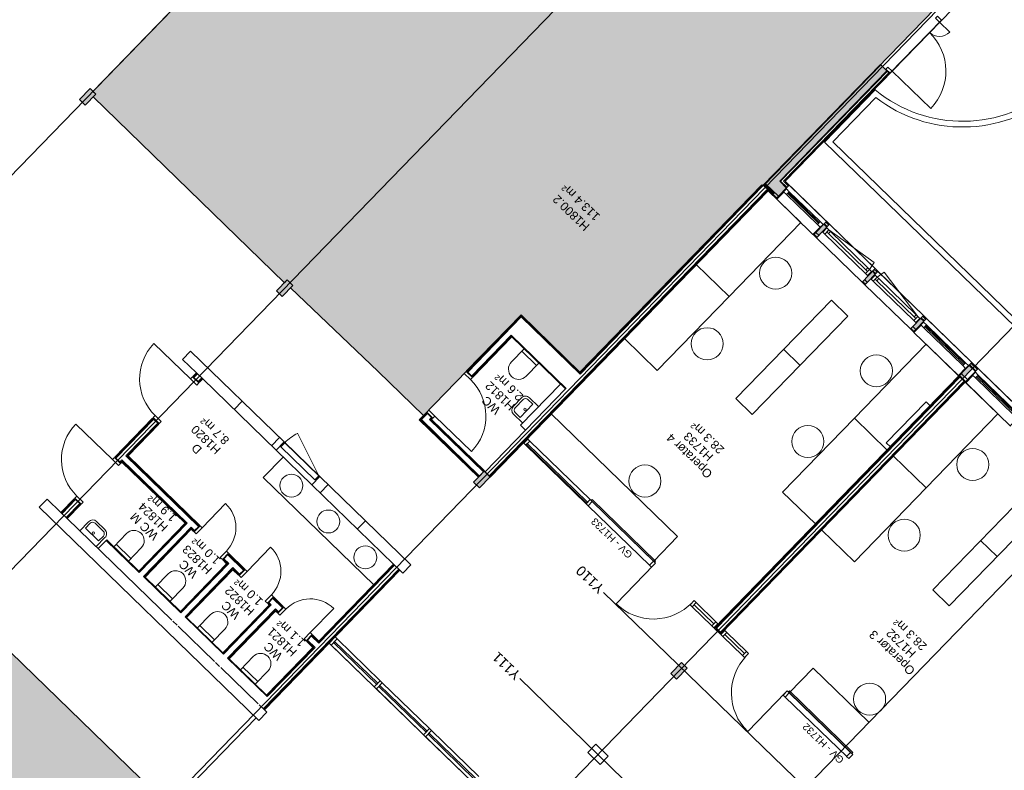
# Model space of a CAD drawing. Header units: millimetres. Extents: x 1395914 to 1460038, y 2368732 to 2439619.
# Tile 36 of 40: x 1434057 to 1451263, y 2393564 to 2406678. Entities that reach past the tile are written whole.
import ezdxf

# ---------------------------------------------------------------- set-up
doc = ezdxf.new("R2010")
doc.units = ezdxf.units.MM
doc.header["$MEASUREMENT"] = 0
for name, color, linetype, lineweight in [('20_Bygning generelt', 7, 'Continuous', 0), ('22_Bæresystemer', 7, 'Continuous', 0), ('23_Yttervegg', 7, 'Continuous', 0), ('24_Dør', 7, 'Continuous', 0), ('24_Innervegger', 7, 'Continuous', 0), ('271_Fastinventar', 7, 'Continuous', 0), ('822_Akselinjer', 7, 'Continuous', 0), ('83_Tekst', 7, 'Continuous', 0)]:
    doc.layers.add(name, color=color, linetype=linetype, lineweight=lineweight)
doc.layers.add('A200-14_kiosk', color=7, linetype='Continuous', lineweight=5, true_color=0xc7d6ef)
doc.layers.add('A852-TYNN', color=7, linetype='Continuous', lineweight=5, plot=False)
doc.styles.add('Arial Unicode MS', font='arial.ttf', dxfattribs={"height": 125})
doc.styles.add('Arial_18', font='arial.ttf', dxfattribs={"height": 149.48298})
doc.styles.add('Arial_27', font='arial.ttf', dxfattribs={"height": 175})
doc.styles.add('Arial_29', font='arial.ttf', dxfattribs={"height": 150})

# ---------------------------------------------------------------- blocks, each defined once
blk = doc.blocks.new('Enfløyet - Tredør 10x21 grå-1196485-PLOT VIEW 001-01 01')
for p, q in [((445, 66), (445, 956)), ((-495, 66), (-495, -86)), ((-445, 66), (-495, 66)), ((-445, 66), (-445, -86)), ((445, 66), (445, -86)), ((445, 66), (495, 66)), ((495, 66), (495, -86)), ((-495, -86), (-445, -86)), ((495, -86), (445, -86))]:
    blk.add_line(p, q)
blk.add_arc((445, 66), 890, 90, 180)
blk = doc.blocks.new('Enfløyet - Tredør 07x21 grå-1332136-PLOT VIEW 001-01 01')
for p, q in [((295, 66), (295, 656)), ((-345, 66), (-345, -86)), ((-295, 66), (-345, 66)), ((-295, 66), (-295, -86)), ((295, 66), (295, -86)), ((295, 66), (345, 66)), ((345, 66), (345, -86)), ((-345, -86), (-295, -86)), ((345, -86), (295, -86))]:
    blk.add_line(p, q)
blk.add_arc((295, 66), 590, 90, 180)
blk = doc.blocks.new('Enfløyet - Tredør 07x21 grå-1332137-PLOT VIEW 001-01 01')
for p, q in [((-345, 86), (-295, 86)), ((-345, -66), (-345, 86)), ((-295, -66), (-295, 86)), ((295, -66), (295, 86)), ((345, 86), (295, 86)), ((345, -66), (345, 86)), ((-295, -66), (-345, -66)), ((295, -66), (295, -656)), ((295, -66), (345, -66))]:
    blk.add_line(p, q)
blk.add_arc((295, -66), 590, 180, 270)
blk = doc.blocks.new('Luke uten klinke - Brannskap-821332-PLOT VIEW 001-01 01')
for p, q in [((415, 90), (-369, 363)), ((-425, 90), (-425, -10)), ((-415, 90), (-425, 90)), ((-415, 90), (-415, -10)), ((-415, 90), (415, 90)), ((415, 90), (415, -10)), ((415, 90), (425, 90)), ((425, 90), (425, -10)), ((-425, -10), (-415, -10)), ((-415, -10), (415, -10)), ((425, -10), (415, -10))]:
    blk.add_line(p, q)
blk.add_arc((415, 90), 830, 160.8283, 180)
blk = doc.blocks.new('Systemveggdør Enfløyet Glassfelt med sprosse - Aluminiumglassfelt _10x21M_-2023704-PLOT VIEW 001-01 01')
blk.add_line((470, 0), (470, -940))
blk.add_arc((470, 0), 940, 180, 270)
blk = doc.blocks.new('System Panel - Glassfelt 25mm sliding luke-1454047-PLOT VIEW 001-01 01')
for p, q in [((772, -52.5), (-772, -52.5)), ((-772, -52.5), (-772, -77.5)), ((-772, -77.5), (772, -77.5)), ((772, -77.5), (772, -52.5))]:
    blk.add_line(p, q)
blk = doc.blocks.new('System Panel - Tettfelt 100mm-1454048-PLOT VIEW 001-01 01')
for p, q in [((239.5, 50), (-239.5, 50)), ((-239.5, 50), (-239.5, 0)), ((239.5, 0), (239.5, 50)), ((-239.5, 0), (239.5, 0))]:
    blk.add_line(p, q)
blk = doc.blocks.new('Rectangular Mullion - 50x100mm Aluminium-1454049-PLOT VIEW 001-01 01')
for p, q in [((-50, 50), (0, 50)), ((-50, -50), (-50, 50)), ((0, 50), (0, -50)), ((0, -50), (-50, -50))]:
    blk.add_line(p, q)
blk = doc.blocks.new('Rectangular Mullion - 50x100mm Aluminium-1454041-PLOT VIEW 001-01 01')
for p, q in [((-25, 50), (25, 50)), ((-25, -50), (-25, 50)), ((25, 50), (25, -50)), ((25, -50), (-25, -50))]:
    blk.add_line(p, q)
blk = doc.blocks.new('Rectangular Mullion - 50x100mm Aluminium-1454042-PLOT VIEW 001-01 01')
for p, q in [((-25, 50), (25, 50)), ((-25, -50), (-25, 50)), ((25, 50), (25, -50)), ((25, -50), (-25, -50))]:
    blk.add_line(p, q)
blk = doc.blocks.new('Rectangular Mullion - 50x100mm Aluminium-1224255-PLOT VIEW 001-01 01')
for p, q in [((124484, 162636), (123467, 163730)), ((123540, 163798), (124557, 162704))]:
    blk.add_line(p, q)
blk = doc.blocks.new('Systemveggdør Enfløyet Glassfelt med sprosse - Aluminiumglassfelt _10x21M_-2023705-PLOT VIEW 001-01 01')
blk.add_line((470, 0), (470, 940))
blk.add_arc((470, 0), 940, 90, 180)
blk = doc.blocks.new('System Panel - Glassfelt 25mm-1454122-PLOT VIEW 001-01 01')
for p, q in [((734.5, -12.5), (-734.5, -12.5)), ((-734.5, -12.5), (-734.5, -37.5)), ((-734.5, -37.5), (734.5, -37.5)), ((734.5, -37.5), (734.5, -12.5))]:
    blk.add_line(p, q)
blk = doc.blocks.new('System Panel - Glassfelt 25mm sliding luke-1454123-PLOT VIEW 001-01 01')
for p, q in [((772, 77.5), (-772, 77.5)), ((-772, 77.5), (-772, 52.5)), ((-772, 52.5), (772, 52.5)), ((772, 52.5), (772, 77.5))]:
    blk.add_line(p, q)
blk = doc.blocks.new('System Panel - Tettfelt 100mm-1454124-PLOT VIEW 001-01 01')
for p, q in [((239.5, 0), (-239.5, 0)), ((-239.5, 0), (-239.5, -50)), ((-239.5, -50), (239.5, -50)), ((239.5, -50), (239.5, 0))]:
    blk.add_line(p, q)
blk = doc.blocks.new('Rectangular Mullion - 50x100mm Aluminium-1454125-PLOT VIEW 001-01 01')
for p, q in [((-50, 50), (0, 50)), ((-50, -50), (-50, 50)), ((0, 50), (0, -50)), ((0, -50), (-50, -50))]:
    blk.add_line(p, q)
blk = doc.blocks.new('Rectangular Mullion - 50x100mm Aluminium-1454117-PLOT VIEW 001-01 01')
for p, q in [((-25, 50), (25, 50)), ((-25, -50), (-25, 50)), ((25, 50), (25, -50)), ((25, -50), (-25, -50))]:
    blk.add_line(p, q)
blk = doc.blocks.new('Rectangular Mullion - 50x100mm Aluminium-1454118-PLOT VIEW 001-01 01')
for p, q in [((-25, 50), (25, 50)), ((-25, -50), (-25, 50)), ((25, 50), (25, -50)), ((25, -50), (-25, -50))]:
    blk.add_line(p, q)
blk = doc.blocks.new('Rectangular Mullion - 50x100mm Aluminium-1224315-PLOT VIEW 001-01 01')
for p, q in [((121216, 166152), (120199, 167246)), ((120272, 167314), (121289, 166220))]:
    blk.add_line(p, q)
blk = doc.blocks.new('Rectangular Mullion - 50x100mm Aluminium-1224299-PLOT VIEW 001-01 01')
for p, q in [((120165, 167283), (119165, 168359)), ((119238, 168427), (120238, 167351))]:
    blk.add_line(p, q)
blk = doc.blocks.new('Sanitærutstyr - WC Vegghengt - Porselen-800188-PLOT VIEW 001-01 01')
for p, q in [((-55, 427), (-55, 107)), ((-55, 427), (-55, 107)), ((305, 107), (305, 427)), ((305, 107), (305, 427)), ((-55, 167), (305, 167))]:
    blk.add_line(p, q)
blk.add_arc((125, 427), 180, 0, 180)
blk.add_arc((125, 427), 180, 0, 180)
blk = doc.blocks.new('Åpningsvindu - 11x15M-V35-PLOT VIEW 001-01 01')
for p, q in [((-537, 63), (-512, 208)), ((-512, 208), (453, 63)), ((-537, 63), (-587, 63)), ((-587, 63), (-587, -37)), ((-497, 63), (-537, 63)), ((-537, 63), (-537, 13)), ((-537, -37), (-537, 63)), ((-537, 13), (-497, 13)), ((-497, 13), (-497, 63)), ((-497, 63), (413, 63)), ((413, 13), (-497, 13)), ((453, 63), (413, 63)), ((413, 63), (413, 13)), ((413, 13), (453, 13)), ((453, 13), (453, 63)), ((503, 63), (453, 63)), ((453, 63), (453, -37)), ((503, -37), (503, 63)), ((-587, -37), (-537, -37)), ((453, -37), (-537, -37)), ((453, -37), (503, -37))]:
    blk.add_line(p, q)
blk = doc.blocks.new('Fastvindu - 11x15M-733234-PLOT VIEW 001-01 01')
for p, q in [((-517, 63), (-587, 63)), ((-587, 63), (-587, -7)), ((-517, -7), (-517, 63)), ((-517, 63), (433, 63)), ((433, 43), (-517, 43)), ((-517, 43), (-517, 23)), ((-517, 23), (433, 23)), ((503, 63), (433, 63)), ((433, 63), (433, -7)), ((433, 23), (433, 43)), ((503, -7), (503, 63)), ((-582, -7), (-597, -7)), ((-587, -7), (-517, -7)), ((-582, -184), (-582, -7)), ((433, -7), (-517, -7)), ((433, -7), (503, -7)), ((513, -7), (498, -7)), ((498, -7), (498, -184)), ((-597, -184), (-582, -184)), ((498, -184), (-582, -184)), ((498, -184), (512, -184))]:
    blk.add_line(p, q)
blk = doc.blocks.new('Fastvindu - 11x15M-V39-PLOT VIEW 001-01 01')
for p, q in [((-517, 63), (-587, 63)), ((-587, 63), (-587, -7)), ((-517, -7), (-517, 63)), ((-517, 63), (433, 63)), ((433, 43), (-517, 43)), ((-517, 43), (-517, 23)), ((-517, 23), (433, 23)), ((503, 63), (433, 63)), ((433, 63), (433, -7)), ((433, 23), (433, 43)), ((503, -7), (503, 63)), ((-582, -7), (-597, -7)), ((-587, -7), (-517, -7)), ((-582, -184), (-582, -7)), ((433, -7), (-517, -7)), ((433, -7), (503, -7)), ((513, -7), (498, -7)), ((498, -7), (498, -184)), ((-596, -184), (-582, -184)), ((498, -184), (-582, -184)), ((498, -184), (513, -184))]:
    blk.add_line(p, q)
blk = doc.blocks.new('Åpningsvindu - 11x15M-V38-PLOT VIEW 001-01 01')
for p, q in [((-587, 36), (-537, 36)), ((-587, -64), (-587, 36)), ((-537, 36), (-537, -64)), ((453, 36), (-537, 36)), ((453, 36), (503, 36)), ((453, -64), (453, 36)), ((503, 36), (503, -64)), ((-537, -64), (-587, -64)), ((-537, -14), (-497, -14)), ((-537, -64), (-537, -14)), ((-537, -64), (-512, -208)), ((-497, -64), (-537, -64)), ((-512, -208), (453, -64)), ((-497, -14), (-497, -64)), ((413, -14), (-497, -14)), ((-497, -64), (413, -64)), ((413, -14), (453, -14)), ((413, -64), (413, -14)), ((453, -64), (413, -64)), ((453, -14), (453, -64)), ((503, -64), (453, -64))]:
    blk.add_line(p, q)
blk = doc.blocks.new('Fastvindu - 9x15M-V40-PLOT VIEW 001-01 01')
for p, q in [((-417, 63), (-487, 63)), ((-487, 63), (-487, -7)), ((-417, -7), (-417, 63)), ((-417, 63), (333, 63)), ((333, 43), (-417, 43)), ((-417, 43), (-417, 23)), ((-417, 23), (333, 23)), ((403, 63), (333, 63)), ((333, 63), (333, -7)), ((333, 23), (333, 43)), ((403, -7), (403, 63)), ((-482, -7), (-497, -7)), ((-487, -7), (-417, -7)), ((-482, -184), (-482, -7)), ((333, -7), (-417, -7)), ((333, -7), (403, -7)), ((413, -7), (398, -7)), ((398, -7), (398, -184)), ((-497, -184), (-482, -184)), ((398, -184), (-482, -184)), ((398, -184), (413, -184))]:
    blk.add_line(p, q)
blk = doc.blocks.new('Tofløyet Ulik - Tredør Tofløyet Sidefelt 10_3x21M-754298-PLOT VIEW 001-01 01')
for p, q in [((365, 103.5), (365, 1043.5)), ((-825, 103.5), (-825, 353.5)), ((-875, 103.5), (-875, 3.5)), ((-825, 103.5), (-875, 103.5)), ((-875, 3.5), (-825, 3.5)), ((-825, 103.5), (-825, 3.5)), ((365, 103.5), (365, 3.5)), ((365, 103.5), (415, 103.5)), ((415, 3.5), (365, 3.5)), ((415, 103.5), (415, 3.5))]:
    blk.add_line(p, q)
for centre, radius, start, end in [((365, 103.5), 940, 90, 180), ((-825, 103.5), 250, 0, 90)]:
    blk.add_arc(centre, radius, start, end)
blk = doc.blocks.new('Rectangular Mullion - 50x100mm Aluminium-1224270-PLOT VIEW 001-01 01')
blk.add_line((122506, 164911), (122832, 164560))
blk = doc.blocks.new('Rectangular Mullion - 50x100mm Aluminium-1454129-PLOT VIEW 001-01 01')
for p, q in [((0, 50), (-50, 50)), ((-50, 50), (-50, -50)), ((0, -50), (0, 50)), ((-50, -50), (0, -50))]:
    blk.add_line(p, q)
blk = doc.blocks.new('Rectangular Mullion - 50x100mm Aluminium-1301761-PLOT VIEW 001-01 01')
blk.add_line((121997, 165458), (122323, 165107))
blk = doc.blocks.new('Sanitærutstyr - WC Vegghengt - Porselen-1544133-PLOT VIEW 001-01 01')
for p, q in [((-55, 452), (-55, 132)), ((-55, 452), (-55, 132)), ((305, 132), (305, 452)), ((305, 132), (305, 452)), ((-55, 192), (305, 192))]:
    blk.add_line(p, q)
blk.add_arc((125, 452), 180, 0, 180)
blk.add_arc((125, 452), 180, 0, 180)
blk = doc.blocks.new('Sanitærutstyr - Servant Løs - 54x33-1543058-PLOT VIEW 001-01 01')
for p, q in [((15, 383), (215, 383)), ((-85, 63), (-85, 283)), ((-45, 163), (-45, 283)), ((15, 343), (215, 343)), ((275, 283), (275, 163)), ((315, 283), (315, 63)), ((275, 163), (-45, 163))]:
    blk.add_line(p, q)
blk.add_circle((115, 201), 20)
for centre, radius, start, end in [((15, 283), 100, 90, 180), ((215, 283), 100, 0, 90), ((15, 283), 60, 90, 180), ((215, 283), 60, 0, 90)]:
    blk.add_arc(centre, radius, start, end)
blk = doc.blocks.new('Sanitærutstyr - Servant Løs - 56x42-1554700-PLOT VIEW 001-01 01')
for p, q in [((15, 420), (215, 420)), ((15, 380), (215, 380)), ((-85, 100), (-85, 320)), ((-45, 200), (-45, 320)), ((275, 200), (-45, 200)), ((275, 320), (275, 200)), ((315, 320), (315, 100))]:
    blk.add_line(p, q)
blk.add_circle((115, 237), 20)
for centre, radius, start, end in [((15, 320), 100, 90, 180), ((15, 320), 60, 90, 180), ((215, 320), 100, 360, 90), ((215, 320), 60, 0, 90)]:
    blk.add_arc(centre, radius, start, end)
blk = doc.blocks.new('System Panel - Glassfelt 25mm 0 offset-2001827-PLOT VIEW 001-01 01')
for p, q in [((575, 12.5), (-575, 12.5)), ((-575, 12.5), (-575, -12.5)), ((575, -12.5), (575, 12.5)), ((-575, -12.5), (575, -12.5))]:
    blk.add_line(p, q)
blk = doc.blocks.new('System Panel - Glassfelt 25mm 0 offset-2001828-PLOT VIEW 001-01 01')
for p, q in [((524.5, 12.5), (-524.5, 12.5)), ((-524.5, 12.5), (-524.5, -12.5)), ((524.5, -12.5), (524.5, 12.5)), ((-524.5, -12.5), (524.5, -12.5))]:
    blk.add_line(p, q)
blk = doc.blocks.new('Rectangular Mullion - 50x150mm Aluminium-2001829-PLOT VIEW 001-01 01')
for p, q in [((-50, 75), (0, 75)), ((-50, -75), (-50, 75)), ((0, 75), (0, -75)), ((0, -75), (-50, -75))]:
    blk.add_line(p, q)
blk = doc.blocks.new('Rectangular Mullion - 50x150mm Aluminium-2001821-PLOT VIEW 001-01 01')
for p, q in [((-25, 75), (25, 75)), ((-25, -75), (-25, 75)), ((25, 75), (25, -75)), ((25, -75), (-25, -75))]:
    blk.add_line(p, q)
blk = doc.blocks.new('Rectangular Mullion - 50x150mm Aluminium-2001735-PLOT VIEW 001-01 01')
for p, q in [((116303, 164278), (115589, 165046)), ((115698, 165148), (116413, 164380))]:
    blk.add_line(p, q)
blk = doc.blocks.new('Rectangular Mullion - 50x150mm Aluminium-2001736-PLOT VIEW 001-01 01')
for p, q in [((116447, 164343), (117229, 163501)), ((117120, 163399), (116337, 164241))]:
    blk.add_line(p, q)

msp = doc.modelspace()

# ---------------------------------------------------------------- hatches: boundary and pattern name
at = {"layer": '22_Bæresystemer', "linetype": 'Continuous', "extrusion": (0, 0, -1)}
for points in [[(-1435201, 2405186), (-1435101, 2405284), (-1435287, 2405475), (-1435387, 2405378)], [(-1438646, 2401843), (-1438545, 2401941), (-1438731, 2402132), (-1438817, 2402049), (-1438827, 2402040), (-1438832, 2402035)], [(-1442090, 2398500), (-1441990, 2398598), (-1442176, 2398790), (-1442276, 2398692)], [(-1445535, 2395158), (-1445435, 2395255), (-1445621, 2395447), (-1445626, 2395442), (-1445627, 2395441), (-1445721, 2395349)]]:
    msp.add_hatch(color=256, dxfattribs=at).paths.add_polyline_path(points)
at = {"layer": '23_Yttervegg', "linetype": 'Continuous'}
h = msp.add_hatch(color=256, dxfattribs=at)
h.paths.add_polyline_path([(1450585, 2407199), (1450479, 2407302), (1450458, 2407281), (1450564, 2407178)])
h.paths.add_polyline_path([(1449057, 2405625), (1448951, 2405728), (1447232, 2403957), (1447338, 2403854)])
at = {"layer": '23_Yttervegg', "linetype": 'Continuous', "extrusion": (0, 0, -1)}
for points in [[(-1449057, 2405625), (-1448951, 2405728), (-1449106, 2405887), (-1449212, 2405784)], [(-1447261, 2403650), (-1447093, 2403813), (-1447232, 2403957), (-1447387, 2403807), (-1447400, 2403794)], [(-1447227, 2403616), (-1447059, 2403779), (-1447093, 2403813), (-1447261, 2403650)]]:
    msp.add_hatch(color=256, dxfattribs=at).paths.add_polyline_path(points)
at = {"layer": '23_Yttervegg', "linetype": 'Continuous'}
h = msp.add_hatch(color=256, dxfattribs=at)
h.paths.add_polyline_path([(1450706, 2400586), (1450652, 2400638), (1450512, 2400495), (1450566, 2400443)])
h.paths.add_polyline_path([(1449855, 2401411), (1449805, 2401460), (1449666, 2401317), (1449716, 2401268)])
h.paths.add_polyline_path([(1449008, 2402233), (1448958, 2402282), (1448819, 2402138), (1448869, 2402090)])
h.paths.add_polyline_path([(1447458, 2403737), (1447400, 2403794), (1447261, 2403650), (1447319, 2403594)])
h.paths.add_polyline_path([(1448162, 2403055), (1448111, 2403104), (1447972, 2402960), (1448022, 2402911)])
h = msp.add_hatch(color=256, dxfattribs=at)
h.paths.add_polyline_path([(1448022, 2402911), (1447972, 2402960), (1447939, 2402926), (1447989, 2402877)])
h.paths.add_polyline_path([(1447319, 2403594), (1447261, 2403650), (1447227, 2403616), (1447286, 2403559)])
h.paths.add_polyline_path([(1450566, 2400443), (1450512, 2400495), (1450479, 2400460), (1450533, 2400408)])
h.paths.add_polyline_path([(1449716, 2401268), (1449666, 2401317), (1449632, 2401282), (1449682, 2401233)])
h.paths.add_polyline_path([(1448869, 2402090), (1448819, 2402138), (1448785, 2402104), (1448836, 2402055)])
at = {"layer": 'A200-14_kiosk'}
h = msp.add_hatch(color=256, dxfattribs=at)
h.dxf.hatch_style = 1
h.paths.add_polyline_path([(1443848, 2400521), (1442818, 2401521), (1441112, 2399763), (1440322, 2400529), (1438792, 2401993), (1438832, 2402034), (1438731, 2402132), (1438684, 2402083), (1435339, 2405328), (1435387, 2405378), (1435337, 2405426), (1435329, 2405416), (1443605, 2413949), (1447038, 2410692), (1446992, 2410645), (1447092, 2410547), (1447105, 2410560), (1450449, 2407315), (1450436, 2407302), (1450449, 2407289), (1447043, 2403778), (1447044, 2403777)])
h = msp.add_hatch(color=256, dxfattribs=at)
h.dxf.hatch_style = 1
h.paths.add_polyline_path([(1429512, 2385748), (1427898, 2387316), (1427900, 2387318), (1426078, 2389087), (1428399, 2391480), (1426074, 2389084), (1421278, 2393739), (1428342, 2401018), (1436576, 2393027)])

# ---------------------------------------------------------------- linework, layer by layer
at = {"layer": '20_Bygning generelt'}
for p, q in [((1443597, 2413939), (1435337, 2405426)), ((1448123, 2404539), (1449009, 2405452)), ((1448264, 2404541), (1449017, 2405317)), ((1448123, 2404539), (1453586, 2399237)), ((1448264, 2404541), (1453656, 2399309))]:
    msp.add_line(p, q, dxfattribs=at)
at = {"layer": '20_Bygning generelt', "flags": 128}
msp.add_lwpolyline([(1436576, 2393027), (1428342, 2401018), (1421278, 2393739)], dxfattribs=at)
at = {"layer": '20_Bygning generelt'}
for radius, start, end in [(2400, 230.4965, 311.0799), (2500, 232.6137, 308.968)]:
    msp.add_arc((1450535, 2407303), radius, start, end, dxfattribs=at)
at = {"layer": '22_Bæresystemer'}
for p, q in [((1435287, 2405475), (1435101, 2405284)), ((1435201, 2405186), (1435387, 2405378)), ((1435387, 2405378), (1435287, 2405475)), ((1435101, 2405284), (1435201, 2405186)), ((1438731, 2402132), (1438545, 2401941)), ((1438832, 2402035), (1438731, 2402132)), ((1438545, 2401941), (1438646, 2401843)), ((1438646, 2401843), (1438832, 2402035)), ((1442176, 2398790), (1441990, 2398598)), ((1442090, 2398500), (1442276, 2398692)), ((1442276, 2398692), (1442176, 2398790)), ((1441990, 2398598), (1442090, 2398500)), ((1445621, 2395447), (1445435, 2395255)), ((1445721, 2395349), (1445621, 2395447)), ((1445435, 2395255), (1445535, 2395158)), ((1445535, 2395158), (1445721, 2395349)), ((1444123, 2394018), (1443983, 2393875)), ((1443983, 2393875), (1444199, 2393666)), ((1444338, 2393809), (1444123, 2394018)), ((1444199, 2393666), (1444338, 2393809))]:
    msp.add_line(p, q, dxfattribs=at)
at = {"layer": '23_Yttervegg'}
for p, q in [((1449260, 2405738), (1450172, 2406678)), ((1449097, 2405896), (1447043, 2403779)), ((1449260, 2405738), (1449097, 2405896)), ((1447059, 2403779), (1449106, 2405887)), ((1447338, 2403854), (1449212, 2405784)), ((1447355, 2403854), (1449220, 2405776)), ((1447406, 2403855), (1449246, 2405751)), ((1447433, 2403855), (1449260, 2405738)), ((1447458, 2403737), (1447338, 2403854)), ((1447467, 2403746), (1447355, 2403854)), ((1447492, 2403772), (1447406, 2403855)), ((1447505, 2403786), (1447433, 2403855)), ((1447043, 2403779), (1447025, 2403795)), ((1447043, 2403779), (1447044, 2403777)), ((1447286, 2403559), (1447051, 2403787)), ((1447319, 2403594), (1447093, 2403813)), ((1447134, 2403689), (1447116, 2403708)), ((1447134, 2403689), (1447277, 2403551)), ((1447277, 2403551), (1447505, 2403786)), ((1447505, 2403786), (1448158, 2403152)), ((1448158, 2403152), (1447930, 2402917)), ((1448208, 2403103), (1448158, 2403152)), ((1447980, 2402868), (1448208, 2403103)), ((1448162, 2403055), (1448111, 2403104)), ((1448170, 2403064), (1448120, 2403112)), ((1448195, 2403089), (1448145, 2403138)), ((1448208, 2403103), (1449005, 2402330)), ((1447930, 2402917), (1447980, 2402868)), ((1447989, 2402877), (1447939, 2402926)), ((1448022, 2402911), (1447972, 2402960)), ((1448777, 2402095), (1447980, 2402868)), ((1449005, 2402330), (1448777, 2402095)), ((1448827, 2402047), (1449055, 2402281)), ((1449008, 2402233), (1448958, 2402282)), ((1449017, 2402242), (1448966, 2402291)), ((1449042, 2402268), (1448992, 2402316)), ((1449055, 2402281), (1449005, 2402330)), ((1449055, 2402281), (1449852, 2401508)), ((1448869, 2402090), (1448819, 2402138)), ((1448777, 2402095), (1448827, 2402047)), ((1448836, 2402055), (1448785, 2402104)), ((1449624, 2401274), (1448827, 2402047)), ((1449852, 2401508), (1449624, 2401274)), ((1449674, 2401225), (1449902, 2401460)), ((1449855, 2401411), (1449805, 2401460)), ((1449864, 2401420), (1449813, 2401469)), ((1449889, 2401446), (1449838, 2401495)), ((1449902, 2401460), (1449852, 2401508)), ((1449902, 2401460), (1450698, 2400687)), ((1449624, 2401274), (1449674, 2401225)), ((1449682, 2401233), (1449632, 2401282)), ((1449716, 2401268), (1449666, 2401317)), ((1450698, 2400687), (1450471, 2400452)), ((1450578, 2400347), (1450806, 2400582)), ((1450759, 2400534), (1450652, 2400638)), ((1450768, 2400543), (1450660, 2400647)), ((1450793, 2400568), (1450685, 2400673)), ((1450806, 2400582), (1450698, 2400687)), ((1450806, 2400582), (1451603, 2399809)), ((1450579, 2400347), (1450470, 2400453)), ((1450587, 2400356), (1450479, 2400460)), ((1450620, 2400390), (1450512, 2400495))]:
    msp.add_line(p, q, dxfattribs=at)
at = {"layer": '24_Innervegger'}
for p, q in [((1442262, 2398706), (1447124, 2403716)), ((1442271, 2398697), (1447125, 2403699)), ((1442281, 2398688), (1447134, 2403689)), ((1447025, 2403795), (1443848, 2400521)), ((1443849, 2400503), (1447035, 2403786)), ((1443849, 2400485), (1447044, 2403777)), ((1442818, 2401521), (1441867, 2400541)), ((1441876, 2400531), (1442819, 2401502)), ((1441886, 2400522), (1442819, 2401484)), ((1443848, 2400521), (1442818, 2401521)), ((1442819, 2401502), (1443849, 2400503)), ((1442819, 2401484), (1443849, 2400485)), ((1441958, 2400453), (1442648, 2401165)), ((1441967, 2400444), (1442658, 2401156)), ((1441976, 2400435), (1442658, 2401137)), ((1442648, 2401165), (1443606, 2400235)), ((1442658, 2401137), (1443597, 2400226)), ((1437045, 2400887), (1436905, 2400743)), ((1436905, 2400743), (1437147, 2400509)), ((1438678, 2399302), (1437045, 2400887)), ((1437147, 2400509), (1437084, 2400444)), ((1437084, 2400444), (1437194, 2400338)), ((1437156, 2400499), (1437094, 2400435)), ((1437166, 2400490), (1437103, 2400426)), ((1437256, 2400403), (1437147, 2400509)), ((1437238, 2400421), (1437175, 2400356)), ((1437247, 2400412), (1437184, 2400347)), ((1437194, 2400338), (1437256, 2400403)), ((1437256, 2400403), (1438538, 2399158)), ((1441867, 2400541), (1441976, 2400435)), ((1450470, 2400453), (1446195, 2396048)), ((1446214, 2396048), (1450479, 2400443)), ((1446232, 2396048), (1450489, 2400434)), ((1443597, 2400226), (1442190, 2398776)), ((1442808, 2399593), (1443507, 2400313)), ((1443597, 2400226), (1443606, 2400235)), ((1446304, 2395979), (1450560, 2400365)), ((1446304, 2395960), (1450570, 2400356)), ((1446304, 2395942), (1450579, 2400347)), ((1437807, 2399868), (1437946, 2400012)), ((1436381, 2399719), (1435720, 2399037)), ((1436390, 2399710), (1435729, 2399028)), ((1436400, 2399701), (1435738, 2399019)), ((1436490, 2399613), (1436381, 2399719)), ((1441164, 2399816), (1441041, 2399689)), ((1441060, 2399690), (1441173, 2399807)), ((1441078, 2399690), (1441182, 2399798)), ((1441273, 2399710), (1441164, 2399816)), ((1441219, 2399692), (1441254, 2399728)), ((1441238, 2399692), (1441264, 2399719)), ((1441256, 2399693), (1441273, 2399710)), ((1436472, 2399631), (1435914, 2399057)), ((1436481, 2399622), (1435933, 2399058)), ((1435951, 2399058), (1436490, 2399613)), ((1441041, 2399689), (1442075, 2398686)), ((1441060, 2399690), (1442084, 2398695)), ((1441078, 2399690), (1442093, 2398705)), ((1441219, 2399692), (1442163, 2398776)), ((1441238, 2399692), (1442172, 2398786)), ((1442181, 2398795), (1441256, 2399693)), ((1442808, 2399593), (1442899, 2399505)), ((1438599, 2399378), (1438460, 2399235)), ((1438538, 2399158), (1438678, 2399302)), ((1438678, 2399302), (1439302, 2398696)), ((1435720, 2399037), (1435829, 2398932)), ((1435914, 2399057), (1437185, 2397825)), ((1435933, 2399058), (1437194, 2397834)), ((1437203, 2397843), (1435951, 2399058)), ((1439163, 2398553), (1438538, 2399158)), ((1435845, 2398986), (1435810, 2398950)), ((1435845, 2398967), (1435819, 2398941)), ((1435829, 2398932), (1435845, 2398949)), ((1435845, 2398986), (1436984, 2397880)), ((1435845, 2398967), (1436966, 2397880)), ((1435845, 2398949), (1436947, 2397879)), ((1439302, 2398696), (1439163, 2398553)), ((1440893, 2397152), (1439302, 2398696)), ((1442075, 2398686), (1442181, 2398795)), ((1442190, 2398776), (1442281, 2398688)), ((1439163, 2398553), (1440592, 2397166)), ((1439306, 2398413), (1439446, 2398557)), ((1434537, 2398303), (1434398, 2398160)), ((1434398, 2398160), (1438236, 2394435)), ((1434779, 2398069), (1434537, 2398303)), ((1435016, 2398313), (1434779, 2398069)), ((1435025, 2398304), (1434789, 2398060)), ((1435035, 2398294), (1434798, 2398050)), ((1435107, 2398225), (1434870, 2397981)), ((1435116, 2398216), (1434879, 2397972)), ((1434888, 2397963), (1435125, 2398207)), ((1435125, 2398207), (1435016, 2398313)), ((1434779, 2398069), (1434888, 2397963)), ((1436099, 2396788), (1434888, 2397963)), ((1436966, 2397880), (1436139, 2397028)), ((1436947, 2397879), (1436139, 2397046)), ((1436984, 2397880), (1436148, 2397019)), ((1437056, 2397810), (1436220, 2396949)), ((1437056, 2397810), (1437115, 2397753)), ((1437097, 2397734), (1437203, 2397843)), ((1440099, 2397923), (1439959, 2397780)), ((1437056, 2397792), (1436229, 2396940)), ((1436248, 2396940), (1437056, 2397774)), ((1437056, 2397792), (1437106, 2397744)), ((1437056, 2397774), (1437097, 2397734)), ((1435579, 2397589), (1435431, 2397437)), ((1435570, 2397580), (1436148, 2397019)), ((1436139, 2397046), (1435579, 2397589)), ((1437712, 2397349), (1437606, 2397240)), ((1437694, 2397330), (1437971, 2397062)), ((1437703, 2397340), (1437980, 2397071)), ((1437989, 2397080), (1437712, 2397349)), ((1437674, 2397174), (1436865, 2396341)), ((1437692, 2397175), (1436866, 2396323)), ((1437711, 2397175), (1436875, 2396314)), ((1437606, 2397240), (1437674, 2397174)), ((1437615, 2397249), (1437692, 2397175)), ((1437624, 2397258), (1437711, 2397175)), ((1440592, 2397166), (1439287, 2395821)), ((1440601, 2397157), (1439287, 2395803)), ((1440610, 2397148), (1439287, 2395784)), ((1440701, 2397060), (1440592, 2397166)), ((1440754, 2397008), (1440893, 2397152)), ((1436220, 2396949), (1436875, 2396314)), ((1437782, 2397105), (1436947, 2396244)), ((1437783, 2397087), (1436956, 2396235)), ((1436974, 2396235), (1437783, 2397068)), ((1437782, 2397105), (1437901, 2396990)), ((1437783, 2397087), (1437892, 2396980)), ((1437783, 2397068), (1437883, 2396971)), ((1437883, 2396971), (1437989, 2397080)), ((1440682, 2397078), (1438314, 2394638)), ((1440692, 2397069), (1438324, 2394629)), ((1438333, 2394620), (1440701, 2397060)), ((1440701, 2397060), (1440754, 2397008)), ((1436099, 2396788), (1436717, 2396188)), ((1436865, 2396341), (1436248, 2396940)), ((1438436, 2396453), (1437609, 2395601)), ((1438418, 2396452), (1437609, 2395619)), ((1438454, 2396453), (1437619, 2395592)), ((1438499, 2396586), (1438393, 2396477)), ((1438393, 2396477), (1438418, 2396452)), ((1438402, 2396486), (1438436, 2396453)), ((1438411, 2396495), (1438454, 2396453)), ((1438480, 2396567), (1438649, 2396404)), ((1438490, 2396576), (1438658, 2396413)), ((1438667, 2396422), (1438499, 2396586)), ((1438526, 2396383), (1437691, 2395522)), ((1438527, 2396365), (1437700, 2395513)), ((1437718, 2395513), (1438527, 2396347)), ((1438526, 2396383), (1438579, 2396332)), ((1438527, 2396365), (1438570, 2396323)), ((1438527, 2396347), (1438561, 2396313)), ((1438561, 2396313), (1438667, 2396422)), ((1436736, 2396170), (1436807, 2396101)), ((1436947, 2396244), (1437619, 2395592)), ((1437609, 2395619), (1436974, 2396235)), ((1437461, 2395466), (1436826, 2396082)), ((1439177, 2395928), (1439071, 2395819)), ((1439167, 2395919), (1439287, 2395803)), ((1439287, 2395821), (1439177, 2395928)), ((1446195, 2396048), (1446304, 2395942)), ((1446214, 2396048), (1446304, 2395960)), ((1446232, 2396048), (1446304, 2395979)), ((1439071, 2395819), (1439181, 2395712)), ((1439080, 2395828), (1439199, 2395712)), ((1439089, 2395837), (1439218, 2395712)), ((1439158, 2395909), (1439287, 2395784)), ((1439181, 2395712), (1438372, 2394879)), ((1439199, 2395712), (1438373, 2394860)), ((1439218, 2395712), (1438382, 2394851)), ((1437479, 2395448), (1437551, 2395379)), ((1437691, 2395522), (1438382, 2394851)), ((1438372, 2394879), (1437718, 2395513)), ((1438224, 2394726), (1437570, 2395361)), ((1438236, 2394435), (1438376, 2394579)), ((1438243, 2394708), (1438333, 2394620)), ((1438376, 2394579), (1438333, 2394620))]:
    msp.add_line(p, q, dxfattribs=at)
at = {"layer": '271_Fastinventar'}
for p, q in [((1445879, 2402399), (1447133, 2403691)), ((1447133, 2403691), (1447707, 2403134)), ((1447707, 2403134), (1446454, 2401842)), ((1445879, 2402399), (1444626, 2401107)), ((1446454, 2401842), (1445879, 2402399)), ((1446454, 2401842), (1445879, 2402399)), ((1445200, 2400550), (1446454, 2401842)), ((1448241, 2401780), (1446569, 2400057)), ((1448528, 2401501), (1448241, 2401780)), ((1446856, 2399779), (1448528, 2401501)), ((1444626, 2401107), (1445200, 2400550)), ((1447405, 2400919), (1447692, 2400640)), ((1449897, 2401008), (1448644, 2399717)), ((1450471, 2400451), (1449897, 2401008)), ((1449218, 2399159), (1450471, 2400451)), ((1449324, 2399056), (1450578, 2400348)), ((1450578, 2400348), (1451152, 2399791)), ((1446569, 2400057), (1446856, 2399779)), ((1449895, 2400004), (1449198, 2399286)), ((1449272, 2399215), (1449968, 2399932)), ((1449968, 2399932), (1449895, 2400004)), ((1445554, 2397646), (1443338, 2399796)), ((1447390, 2398425), (1448644, 2399717)), ((1448644, 2399717), (1449218, 2399159)), ((1448644, 2399717), (1449218, 2399159)), ((1451152, 2399791), (1449898, 2398499)), ((1449620, 2399574), (1449606, 2399559)), ((1449198, 2399286), (1449272, 2399215)), ((1438315, 2398678), (1438664, 2399037)), ((1449218, 2399159), (1447964, 2397868)), ((1449324, 2399056), (1448071, 2397765)), ((1449898, 2398499), (1449324, 2399056)), ((1449898, 2398499), (1449324, 2399056)), ((1440253, 2396798), (1438315, 2398678)), ((1448645, 2397207), (1449898, 2398499)), ((1447964, 2397868), (1447390, 2398425)), ((1450014, 2396715), (1451685, 2398437)), ((1451973, 2398158), (1450301, 2396436)), ((1445136, 2397215), (1445554, 2397646)), ((1448071, 2397765), (1448645, 2397207)), ((1451137, 2397297), (1450850, 2397576)), ((1440253, 2396798), (1440601, 2397157)), ((1450301, 2396436), (1450014, 2396715)), ((1447503, 2394918), (1447921, 2395348)), ((1447921, 2395348), (1448895, 2394403))]:
    msp.add_line(p, q, dxfattribs=at)
for centre, radius in [((1447268, 2402250), 280), ((1446070, 2401016), 280), ((1449027, 2400543), 280), ((1447830, 2399308), 280), ((1450712, 2398907), 280), ((1444983, 2398618), 280), ((1438806, 2398538), 200), ((1439452, 2397911), 200), ((1449515, 2397673), 280), ((1440098, 2397284), 200), ((1448910, 2394807), 280)]:
    msp.add_circle(centre, radius, dxfattribs=at)
at = {"layer": '822_Akselinjer'}
for p, q in [((1447544, 2418005), (1419776, 2389392)), ((1450988, 2414663), (1423221, 2386049)), ((1454433, 2411320), (1426666, 2382706)), ((1456984, 2407056), (1430110, 2379363)), ((1444259, 2396673), (1447781, 2393255)), ((1442796, 2395166), (1446318, 2391748))]:
    msp.add_line(p, q, dxfattribs=at)
at = {"layer": 'A852-TYNN'}
for points in [[(1401563, 2404179), (1430825, 2375782), (1460038, 2405885), (1430776, 2434282)], [(1443848, 2400521), (1442818, 2401521), (1441112, 2399763), (1440322, 2400529), (1438792, 2401993), (1438832, 2402034), (1438731, 2402132), (1438684, 2402083), (1435339, 2405328), (1435387, 2405378), (1435337, 2405426), (1435329, 2405416), (1443605, 2413949), (1447038, 2410692), (1446992, 2410645), (1447092, 2410547), (1447105, 2410560), (1450449, 2407315), (1450436, 2407302), (1450449, 2407289), (1447043, 2403778), (1447044, 2403777)], [(1443848, 2400521), (1442818, 2401521), (1441112, 2399763), (1440322, 2400529), (1438792, 2401993), (1438832, 2402034), (1438731, 2402132), (1438684, 2402083), (1435339, 2405328), (1435387, 2405378), (1435337, 2405426), (1435338, 2405425), (1443614, 2413959), (1447038, 2410692), (1446992, 2410645), (1447092, 2410547), (1447105, 2410560), (1450449, 2407315), (1450436, 2407302), (1450449, 2407289), (1447043, 2403778), (1447044, 2403777)]]:
    msp.add_lwpolyline(points, close=True, dxfattribs=at)
for points in [[(1426998, 2430388), (1429986, 2427488), (1431135, 2428672), (1431366, 2428447), (1424334, 2421200), (1430766, 2414959), (1437798, 2422205), (1438030, 2421980), (1436861, 2420776), (1447142, 2410800), (1447162, 2410820), (1450783, 2407307), (1447433, 2403855), (1452910, 2398540)], [(1439703, 2384931), (1436164, 2388365), (1438863, 2391146), (1436850, 2393100), (1438190, 2394481), (1438236, 2394435), (1438376, 2394579), (1438333, 2394620), (1439465, 2395786), (1445013, 2390402)]]:
    msp.add_lwpolyline(points, dxfattribs=at)

# ---------------------------------------------------------------- block references
at = {"layer": '23_Yttervegg'}
for name, p, rotation in [('Tofløyet Ulik - Tredør Tofløyet Sidefelt 10_3x21M-754298-PLOT VIEW 001-01 01', (1449482, 2406115), 225.8600616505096), ('Fastvindu - 9x15M-V40-PLOT VIEW 001-01 01', (1447762, 2403336), 315.8600616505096), ('Åpningsvindu - 11x15M-V38-PLOT VIEW 001-01 01', (1448476, 2402643), 135.8600616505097), ('Åpningsvindu - 11x15M-V35-PLOT VIEW 001-01 01', (1449384, 2401762), 315.8600616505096), ('Fastvindu - 11x15M-733234-PLOT VIEW 001-01 01', (1450231, 2400941), 315.8600616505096), ('Fastvindu - 11x15M-V39-PLOT VIEW 001-01 01', (1451135, 2400063), 315.8600616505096)]:
    msp.add_blockref(name, p, dxfattribs=dict(at, rotation=rotation))
at = {"layer": '24_Dør'}
for name, p, rotation in [('Enfløyet - Tredør 10x21 grå-1196485-PLOT VIEW 001-01 01', (1436780, 2400036), 45.86006165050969), ('Enfløyet - Tredør 10x21 grå-1196485-PLOT VIEW 001-01 01', (1441577, 2400118), 225.8600616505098), ('Enfløyet - Tredør 10x21 grå-1196485-PLOT VIEW 001-01 01', (1435415, 2398629), 45.86006165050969), ('Luke uten klinke - Brannskap-821332-PLOT VIEW 001-01 01', (1438927, 2398934), 315.8600616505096), ('Enfløyet - Tredør 07x21 grå-1332137-PLOT VIEW 001-01 01', (1437411, 2397549), 135.8600616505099), ('Enfløyet - Tredør 07x21 grå-1332137-PLOT VIEW 001-01 01', (1438198, 2396786), 135.8600616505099), ('Systemveggdør Enfløyet Glassfelt med sprosse - Aluminiumglassfelt _10x21M_-2023705-PLOT VIEW 001-01 01', (1445472, 2396820), 135.86006165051), ('Enfløyet - Tredør 07x21 grå-1332136-PLOT VIEW 001-01 01', (1438876, 2396128), 315.8600616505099), ('Systemveggdør Enfløyet Glassfelt med sprosse - Aluminiumglassfelt _10x21M_-2023704-PLOT VIEW 001-01 01', (1447098, 2395242), 315.8600616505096)]:
    msp.add_blockref(name, p, dxfattribs=dict(at, rotation=rotation))
at = {"layer": '24_Dør', "extrusion": (0, 0, -1)}
for name, p, rotation in [('Rectangular Mullion - 50x100mm Aluminium-1454117-PLOT VIEW 001-01 01', (-1445116, 2397164), 224.13993834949), ('Rectangular Mullion - 50x100mm Aluminium-1454118-PLOT VIEW 001-01 01', (-1445827, 2396475), 224.13993834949), ('Rectangular Mullion - 50x100mm Aluminium-1454042-PLOT VIEW 001-01 01', (-1446743, 2395586), 44.13993834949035), ('Rectangular Mullion - 50x100mm Aluminium-1454041-PLOT VIEW 001-01 01', (-1447453, 2394897), 44.13993834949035)]:
    msp.add_blockref(name, p, dxfattribs=dict(at, rotation=rotation))
at = {"layer": '24_Innervegger'}
for name, p, rotation in [('Rectangular Mullion - 50x100mm Aluminium-1224299-PLOT VIEW 001-01 01', (1332586, 2224958), 2.958939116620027), ('Rectangular Mullion - 50x100mm Aluminium-1454129-PLOT VIEW 001-01 01', (1442900, 2399315), 135.86006165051), ('System Panel - Glassfelt 25mm-1454122-PLOT VIEW 001-01 01', (1443463, 2398769), 315.86006165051), ('Rectangular Mullion - 50x100mm Aluminium-1224315-PLOT VIEW 001-01 01', (1332586, 2224958), 2.958939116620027), ('System Panel - Glassfelt 25mm sliding luke-1454123-PLOT VIEW 001-01 01', (1444562, 2397702), 315.86006165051), ('System Panel - Tettfelt 100mm-1454124-PLOT VIEW 001-01 01', (1446017, 2396291), 315.86006165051), ('Rectangular Mullion - 50x100mm Aluminium-1301761-PLOT VIEW 001-01 01', (1332586, 2224958), 2.958939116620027), ('System Panel - Tettfelt 100mm-1454048-PLOT VIEW 001-01 01', (1446553, 2395771), 135.8600616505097), ('Rectangular Mullion - 50x100mm Aluminium-1224270-PLOT VIEW 001-01 01', (1332586, 2224958), 2.958939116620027), ('Rectangular Mullion - 50x150mm Aluminium-2001735-PLOT VIEW 001-01 01', (1332586, 2224958), 2.958939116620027), ('System Panel - Glassfelt 25mm 0 offset-2001828-PLOT VIEW 001-01 01', (1439929, 2395440), 135.8600616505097), ('Rectangular Mullion - 50x150mm Aluminium-2001736-PLOT VIEW 001-01 01', (1332586, 2224958), 2.958939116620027), ('System Panel - Glassfelt 25mm 0 offset-2001827-PLOT VIEW 001-01 01', (1440754, 2394639), 135.8600616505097), ('Rectangular Mullion - 50x100mm Aluminium-1224255-PLOT VIEW 001-01 01', (1332586, 2224958), 2.958939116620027), ('System Panel - Glassfelt 25mm sliding luke-1454047-PLOT VIEW 001-01 01', (1448007, 2394359), 135.8600616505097), ('Rectangular Mullion - 50x150mm Aluminium-2001736-PLOT VIEW 001-01 01', (1333447, 2224123), 2.958939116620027), ('System Panel - Glassfelt 25mm 0 offset-2001827-PLOT VIEW 001-01 01', (1441615, 2393804), 135.8600616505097)]:
    msp.add_blockref(name, p, dxfattribs=dict(at, rotation=rotation))
at = {"layer": '24_Innervegger', "extrusion": (0, 0, -1)}
for name, p, rotation in [('Rectangular Mullion - 50x100mm Aluminium-1454117-PLOT VIEW 001-01 01', (-1444008, 2398240), 224.13993834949), ('Rectangular Mullion - 50x100mm Aluminium-1454125-PLOT VIEW 001-01 01', (-1446224, 2396089), 224.13993834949), ('Rectangular Mullion - 50x100mm Aluminium-1454049-PLOT VIEW 001-01 01', (-1446345, 2395972), 44.13993834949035), ('Rectangular Mullion - 50x150mm Aluminium-2001829-PLOT VIEW 001-01 01', (-1439517, 2395840), 44.13993834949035), ('Rectangular Mullion - 50x150mm Aluminium-2001821-PLOT VIEW 001-01 01', (-1440324, 2395057), 44.13993834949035), ('Rectangular Mullion - 50x150mm Aluminium-2001821-PLOT VIEW 001-01 01', (-1441185, 2394221), 44.13993834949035), ('Rectangular Mullion - 50x100mm Aluminium-1454041-PLOT VIEW 001-01 01', (-1448561, 2393822), 44.13993834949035)]:
    msp.add_blockref(name, p, dxfattribs=dict(at, rotation=rotation))
at = {"layer": '271_Fastinventar'}
for name, p, rotation in [('Sanitærutstyr - WC Vegghengt - Porselen-1544133-PLOT VIEW 001-01 01', (1443183, 2400811), 135.8600616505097), ('Sanitærutstyr - Servant Løs - 54x33-1543058-PLOT VIEW 001-01 01', (1442950, 2399649), 45.86006165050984), ('Sanitærutstyr - Servant Løs - 56x42-1554700-PLOT VIEW 001-01 01', (1435099, 2397619), 315.8600616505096), ('Sanitærutstyr - WC Vegghengt - Porselen-800188-PLOT VIEW 001-01 01', (1435666, 2397356), 315.8600616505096), ('Sanitærutstyr - WC Vegghengt - Porselen-800188-PLOT VIEW 001-01 01', (1436393, 2396652), 315.8600616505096), ('Sanitærutstyr - WC Vegghengt - Porselen-800188-PLOT VIEW 001-01 01', (1437128, 2395938), 315.8600616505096), ('Sanitærutstyr - WC Vegghengt - Porselen-800188-PLOT VIEW 001-01 01', (1437881, 2395207), 315.8600616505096)]:
    msp.add_blockref(name, p, dxfattribs=dict(at, rotation=rotation))

# ---------------------------------------------------------------- texts
at = {"layer": '822_Akselinjer', "linetype": 'Continuous', "char_height": 175, "width": 702.48, "attachment_point": 1, "rotation": 135.8601, "style": 'Arial_27'}
for s, insert in [('Y110', (1444170, 2396633)), ('Y111', (1442708, 2395125))]:
    msp.add_mtext(s, dxfattribs=dict(at, insert=insert))
at = {"layer": '83_Tekst', "linetype": 'Continuous', "attachment_point": 1, "rotation": 135.8601}
for s, insert, char_height, width, style in [('113.4 m²', (1444106, 2403147), 150, 2726.24, 'Arial_18'), ('H1800.2', (1443925, 2402973), 150, 2614, 'Arial_18'), ('2.6 m²', (1442770, 2400003), 150, 738.55, 'Arial_29'), ('H1812', (1442621, 2399835), 150, 762.6, 'Arial_29'), ('WC', (1442367, 2399764), 150, 441.93, 'Arial_29'), ('H1820', (1437480, 2399070), 150, 762.6, 'Arial_29'), ('8.7 m²', (1437629, 2399238), 150, 738.55, 'Arial_29'), ('28.3 m²', (1446278, 2399076), 150, 882.86, 'Arial_29'), ('Operatør 4', (1446071, 2398648), 150, 1247.62, 'Arial_29'), ('H1733', (1446086, 2398950), 150, 762.6, 'Arial_29'), ('D', (1437151, 2399073), 150, 185.39, 'Arial_29'), ('1.9 m²', (1436708, 2397889), 150, 738.55, 'Arial_29'), ('H1824', (1436559, 2397721), 150, 762.6, 'Arial_29'), ('WC M', (1436390, 2397568), 150, 726.53, 'Arial_29'), ('GV - H1733', (1444691, 2397253), 125, 1115.35, 'Arial Unicode MS'), ('H1823', (1437328, 2396975), 150, 762.6, 'Arial_29'), ('1.0 m²', (1437477, 2397142), 150, 738.55, 'Arial_29'), ('WC', (1437075, 2396904), 150, 441.93, 'Arial_29'), ('H1822', (1438069, 2396255), 150, 762.6, 'Arial_29'), ('1.0 m²', (1438218, 2396423), 150, 738.55, 'Arial_29'), ('WC', (1437816, 2396185), 150, 441.93, 'Arial_29'), ('1.1 m²', (1438959, 2395704), 150, 738.55, 'Arial_29'), ('28.3 m²', (1449819, 2395640), 150, 882.86, 'Arial_29'), ('H1821', (1438810, 2395537), 150, 762.6, 'Arial_29'), ('Operatør 3', (1449612, 2395211), 150, 1247.62, 'Arial_29'), ('H1732', (1449627, 2395514), 150, 762.6, 'Arial_29'), ('WC', (1438557, 2395466), 150, 441.93, 'Arial_29'), ('GV - H1732', (1448385, 2393668), 125, 1115.35, 'Arial Unicode MS')]:
    msp.add_mtext(s, dxfattribs=dict(at, insert=insert, char_height=char_height, width=width, style=style))

doc.saveas('drawing.dxf')
